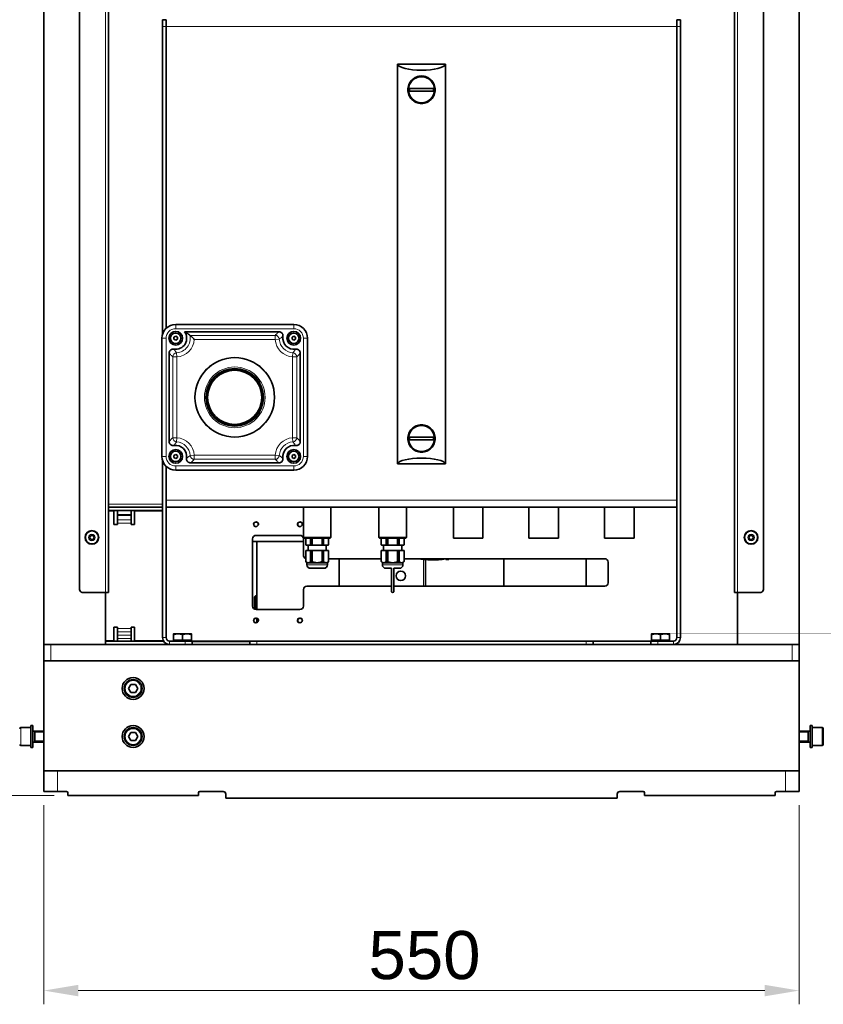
# Model space of a CAD drawing. Header units: millimetres. Extents: x 0 to 5940, y 0 to 4200.
# Tile 3 of 49: x 535 to 1120, y 1071 to 1788. Entities that reach past the tile are written whole.
import ezdxf

# ---------------------------------------------------------------- set-up
doc = ezdxf.new("R2010")
doc.units = ezdxf.units.MM
doc.header["$LTSCALE"] = 10
for name, color, linetype, lineweight, true_color in [('Filettatura(ISO)', 3, 'Continuous', 9, 0x00ff00), ('Quote(ISO)', 7, 'Continuous', 25, 0x80ff00), ('Spigoli tangenti visibili(ISO)', 7, 'Continuous', 15, 0x00803f)]:
    doc.layers.add(name, color=color, linetype=linetype, lineweight=lineweight, true_color=true_color)
doc.layers.add('Spigoli visibili(ISO)', color=7, linetype='Continuous', lineweight=35)
doc.styles.add('Corrente-BSI', font='arial.ttf')
doc.dimstyles.new('DEFAULT-ISO', dxfattribs={"dimscale": 10, "dimtxt": 3.5, "dimasz": 2.5, "dimexe": 1, "dimexo": 1, "dimgap": 0.762, "dimtad": 1, "dimtoh": 1, "dimrnd": 1e-08, "dimtxsty": 'Corrente-BSI', "dimcen": 0.09, "dimdle": 10, "dimclrd": 7, "dimclre": 7, "dimclrt": 7, "dimazin": 2, "dimtfac": 0.571429, "dimtmove": 0, "dimatfit": 3, "dimfxl": 1, "dimtolj": 1, "dimlwd": 5, "dimlwe": 5, "dimarcsym": 0})

# ---------------------------------------------------------------- blocks, each defined once
blk = doc.blocks.new('*D14')
at = {"layer": 'Defpoints', "color": 0, "linetype": 'Continuous', "transparency": 16777216}
for p in [(409.39, 3811.97), (614.75, 3811.97), (569.75, 1222.97)]:
    blk.add_point(p, dxfattribs=at)
at = {"layer": 'Quote(ISO)', "color": 7, "linetype": 'Continuous', "lineweight": 5, "transparency": 16777216}
for p, q in [((604.75, 3811.97), (399.39, 3811.97)), ((409.39, 1247.97), (409.39, 3786.97)), ((559.75, 1222.97), (399.39, 1222.97))]:
    blk.add_line(p, q, dxfattribs=at)
at = {"layer": 'Quote(ISO)', "color": 7, "linetype": 'Continuous', "transparency": 16777216}
for points in [[(405.22, 3786.97), (413.55, 3786.97), (409.39, 3811.97)], [(405.22, 1247.97), (413.55, 1247.97), (409.39, 1222.97)]]:
    blk.add_solid(points, dxfattribs=at)
at = {"layer": 'Quote(ISO)', "color": 7, "linetype": 'Continuous', "lineweight": 9, "transparency": 16777216, "insert": (366.03, 2464.87), "char_height": 35, "attachment_point": 1, "rotation": 90, "style": 'Corrente-BSI'}
blk.add_mtext('\\A1;2589', dxfattribs=at)
blk = doc.blocks.new('*D19')
at = {"layer": 'Defpoints', "color": 0, "linetype": 'Continuous', "transparency": 16777216}
for p in [(552.25, 1225.97), (1102.25, 1225.97), (1102.25, 1080.97)]:
    blk.add_point(p, dxfattribs=at)
at = {"layer": 'Quote(ISO)', "color": 7, "linetype": 'Continuous', "lineweight": 5, "transparency": 16777216}
for p, q in [((552.25, 1215.97), (552.25, 1070.97)), ((1102.25, 1215.97), (1102.25, 1070.97)), ((577.25, 1080.97), (1077.25, 1080.97))]:
    blk.add_line(p, q, dxfattribs=at)
at = {"layer": 'Quote(ISO)', "color": 7, "linetype": 'Continuous', "transparency": 16777216}
for points in [[(577.25, 1085.14), (577.25, 1076.8), (552.25, 1080.97)], [(1077.25, 1085.14), (1077.25, 1076.8), (1102.25, 1080.97)]]:
    blk.add_solid(points, dxfattribs=at)
at = {"layer": 'Quote(ISO)', "color": 7, "linetype": 'Continuous', "lineweight": 9, "transparency": 16777216, "insert": (788.65, 1124.33), "char_height": 35, "attachment_point": 1, "style": 'Corrente-BSI'}
blk.add_mtext('\\A1;550', dxfattribs=at)

msp = doc.modelspace()

# ---------------------------------------------------------------- linework, layer by layer
at = {"layer": 'Filettatura(ISO)'}
for p, q in [((707.25, 1367.868), (705.848, 1367.868)), ((552.25, 1269.226), (545.775, 1269.226)), ((1108.725, 1269.226), (1102.25, 1269.226)), ((545.775, 1262.714), (552.25, 1262.714)), ((1102.25, 1262.714), (1108.725, 1262.714))]:
    msp.add_line(p, q, dxfattribs=at)
for centre in [(706.75, 1420.47), (738.75, 1420.47), (706.75, 1350.47), (738.75, 1350.47)]:
    msp.add_arc(centre, 2, 350, 260, dxfattribs=at)
at = {"layer": 'Spigoli tangenti visibili(ISO)'}
for p, q in [((597.25, 1370.97), (597.25, 3130.97)), ((1057.25, 3130.97), (1057.25, 1370.97)), ((638.75, 1782.97), (641.25, 1782.97)), ((1013.25, 1782.97), (641.25, 1782.97)), ((1013.25, 1782.97), (1015.75, 1782.97)), ((648.25, 1565.97), (648.25, 1562.97)), ((734.25, 1565.97), (734.25, 1562.97)), ((641.25, 1555.97), (638.25, 1555.97)), ((641.25, 1469.97), (641.25, 1555.97)), ((648.25, 1562.97), (734.25, 1562.97)), ((720.684, 1558.117), (658.635, 1558.117)), ((720.684, 1555.128), (720.684, 1558.117)), ((744.25, 1555.97), (741.25, 1555.97)), ((741.25, 1555.97), (741.25, 1469.97)), ((661.817, 1555.128), (720.684, 1555.128)), ((723.667, 1555.313), (720.684, 1555.128)), ((649.093, 1542.404), (646.104, 1542.404)), ((646.104, 1542.404), (646.104, 1483.537)), ((648.908, 1545.387), (649.093, 1542.404)), ((649.093, 1483.537), (649.093, 1542.404)), ((733.408, 1542.404), (733.593, 1545.387)), ((733.408, 1542.404), (733.408, 1483.537)), ((736.397, 1542.404), (733.408, 1542.404)), ((736.397, 1483.537), (736.397, 1542.404)), ((646.104, 1483.537), (649.093, 1483.537)), ((649.093, 1483.537), (648.908, 1480.554)), ((733.593, 1480.554), (733.408, 1483.537)), ((733.408, 1483.537), (736.397, 1483.537)), ((638.25, 1469.97), (641.25, 1469.97)), ((658.834, 1470.627), (661.817, 1470.813)), ((720.684, 1470.813), (661.817, 1470.813)), ((661.817, 1470.813), (661.817, 1467.824)), ((720.684, 1467.824), (720.684, 1470.813)), ((720.684, 1470.813), (723.667, 1470.627)), ((744.25, 1469.97), (741.25, 1469.97)), ((648.25, 1459.97), (648.25, 1462.97)), ((734.25, 1462.97), (648.25, 1462.97)), ((661.817, 1467.824), (720.684, 1467.824)), ((734.25, 1459.97), (734.25, 1462.97)), ((599.25, 1435.22), (638.75, 1435.22)), ((641.25, 1437.97), (1013.25, 1437.97)), ((615.8, 1427.554), (605.8, 1427.554)), ((615.8, 1426.847), (605.8, 1426.847)), ((615.8, 1423.845), (605.8, 1423.845)), ((615.8, 1421.37), (605.8, 1421.37)), ((743.75, 1391.11), (758.75, 1391.11)), ((798.75, 1391.11), (813.75, 1391.11)), ((828.7, 1394.823), (828.7, 1375.47)), ((615.8, 1344.57), (605.8, 1344.57)), ((615.8, 1342.095), (605.8, 1342.095)), ((615.8, 1339.825), (605.8, 1339.825)), ((615.8, 1337.35), (605.8, 1337.35)), ((638.75, 1337.97), (641.25, 1337.97)), ((640.8, 1333.933), (640.8, 1332.97)), ((643.75, 1335.47), (643.75, 1332.97)), ((655.25, 1335.47), (655.25, 1332.97)), ((702.25, 1334.995), (660.25, 1334.995)), ((707.25, 1332.97), (707.25, 1335.47)), ((947.25, 1335.47), (947.25, 1332.97)), ((999.25, 1332.97), (999.25, 1335.47)), ((1010.75, 1332.97), (1010.75, 1335.47)), ((1013.25, 1337.97), (1015.75, 1337.97)), ((557.25, 1320.97), (557.25, 1332.97)), ((1097.25, 1332.97), (1097.25, 1320.97)), ((535.45, 1272.47), (535.45, 1259.47)), ((1119.05, 1259.47), (1119.05, 1272.47)), ((562.25, 1225.97), (562.25, 1240.97)), ((1092.25, 1240.97), (1092.25, 1225.97))]:
    msp.add_line(p, q, dxfattribs=at)
for centre, radius in [((691.25, 1512.97), 28.698), ((691.25, 1512.97), 22.104), ((587.25, 1410.97), 2.38), ((1067.25, 1410.97), 2.38), ((617.25, 1300.97), 5.7), ((617.25, 1265.97), 5.7)]:
    msp.add_circle(centre, radius, dxfattribs=at)
for centre, radius, start, end in [((648.25, 1555.97), 7, 90, 180), ((648.25, 1555.97), 10.604, 273.553131, 11.677349), ((734.25, 1555.97), 7, 0, 90), ((648.25, 1555.97), 13.592, 273.553131, 356.446869), ((734.25, 1555.97), 13.592, 183.553131, 266.446869), ((734.25, 1555.97), 10.604, 183.553131, 266.446869), ((648.25, 1469.97), 10.604, 3.553131, 86.446869), ((648.25, 1469.97), 13.592, 3.553131, 86.446869), ((734.25, 1469.97), 13.592, 93.553131, 176.446869), ((734.25, 1469.97), 10.604, 93.553131, 176.446869), ((648.25, 1469.97), 7, 180, 270), ((734.25, 1469.97), 7, 270, 0)]:
    msp.add_arc(centre, radius, start, end, dxfattribs=at)
for centre, major_axis, start_param, end_param in [((720.684, 1555.128), (-2.186, 2.055), 3.9615682, 5.4632099), ((649.093, 1542.404), (-2.055, -2.186), 3.9615682, 5.4632099), ((733.408, 1542.404), (-2.055, 2.186), 3.961568, 5.4632098), ((649.093, 1483.537), (2.055, -2.186), 3.961568, 5.4632098), ((733.408, 1483.537), (2.055, 2.186), 3.9615682, 5.4632099), ((661.817, 1470.813), (2.186, -2.055), 3.9615682, 5.4632099), ((720.684, 1470.813), (2.186, 2.055), 3.961568, 5.4632098)]:
    msp.add_ellipse(centre, major_axis=major_axis, ratio=0.9928694, start_param=start_param, end_param=end_param, dxfattribs=at)
for points, knots in [([(723.404, 1560.72), (723.214, 1560.559), (723.029, 1560.397), (722.569, 1559.986), (722.3, 1559.736), (722.04, 1559.487), (721.747, 1559.207), (721.465, 1558.927), (721.019, 1558.47), (720.85, 1558.293), (720.684, 1558.117)], [0.3027686, 0.3027686, 0.3027686, 0.3027686, 0.862388, 0.862388, 1.724776, 1.724776, 1.724776, 2.6926697, 2.6926697, 3.3026895, 3.3026895, 3.3026895, 3.3026895]), ([(723.667, 1555.313), (723.835, 1555.453), (724.006, 1555.592), (724.454, 1555.947), (724.736, 1556.16), (725.025, 1556.369), (725.283, 1556.555), (725.547, 1556.737), (725.993, 1557.029), (726.172, 1557.142), (726.354, 1557.253)], [-3.3026895, -3.3026895, -3.3026895, -3.3026895, -2.6926697, -2.6926697, -1.724776, -1.724776, -1.724776, -0.862388, -0.862388, -0.3027686, -0.3027686, -0.3027686, -0.3027686]), ([(643.5, 1545.124), (643.662, 1544.934), (643.824, 1544.749), (644.235, 1544.289), (644.485, 1544.02), (644.734, 1543.76), (645.014, 1543.467), (645.294, 1543.185), (645.751, 1542.739), (645.928, 1542.57), (646.104, 1542.404)], [0.3027686, 0.3027686, 0.3027686, 0.3027686, 0.862388, 0.862388, 1.724776, 1.724776, 1.724776, 2.6926697, 2.6926697, 3.3026895, 3.3026895, 3.3026895, 3.3026895]), ([(648.908, 1545.387), (648.767, 1545.555), (648.629, 1545.726), (648.274, 1546.174), (648.06, 1546.456), (647.852, 1546.745), (647.666, 1547.003), (647.484, 1547.267), (647.192, 1547.713), (647.079, 1547.892), (646.968, 1548.074)], [-3.3026895, -3.3026895, -3.3026895, -3.3026895, -2.6926697, -2.6926697, -1.724776, -1.724776, -1.724776, -0.862388, -0.862388, -0.3027686, -0.3027686, -0.3027686, -0.3027686]), ([(735.533, 1548.074), (735.422, 1547.891), (735.308, 1547.712), (735.015, 1547.264), (734.833, 1547), (734.647, 1546.742), (734.415, 1546.42), (734.177, 1546.108), (733.821, 1545.663), (733.708, 1545.524), (733.593, 1545.387)], [0.3027686, 0.3027686, 0.3027686, 0.3027686, 0.8643467, 0.8643467, 1.7286935, 1.7286935, 1.7286935, 2.8046468, 2.8046468, 3.3026895, 3.3026895, 3.3026895, 3.3026895]), ([(736.397, 1542.404), (736.541, 1542.54), (736.685, 1542.677), (737.141, 1543.119), (737.452, 1543.431), (737.763, 1543.756), (738.013, 1544.017), (738.263, 1544.286), (738.676, 1544.747), (738.838, 1544.933), (739, 1545.124)], [-3.3026895, -3.3026895, -3.3026895, -3.3026895, -2.8046468, -2.8046468, -1.7286935, -1.7286935, -1.7286935, -0.8643467, -0.8643467, -0.3027686, -0.3027686, -0.3027686, -0.3027686]), ([(646.104, 1483.537), (645.96, 1483.401), (645.816, 1483.263), (645.36, 1482.822), (645.049, 1482.51), (644.737, 1482.185), (644.487, 1481.924), (644.237, 1481.654), (643.825, 1481.193), (643.663, 1481.008), (643.5, 1480.817)], [-3.3026895, -3.3026895, -3.3026895, -3.3026895, -2.8046468, -2.8046468, -1.7286935, -1.7286935, -1.7286935, -0.8643467, -0.8643467, -0.3027686, -0.3027686, -0.3027686, -0.3027686]), ([(646.968, 1477.867), (647.079, 1478.049), (647.192, 1478.229), (647.486, 1478.676), (647.668, 1478.941), (647.854, 1479.199), (648.086, 1479.52), (648.324, 1479.833), (648.68, 1480.277), (648.793, 1480.416), (648.908, 1480.554)], [0.3027686, 0.3027686, 0.3027686, 0.3027686, 0.8643467, 0.8643467, 1.7286935, 1.7286935, 1.7286935, 2.8046468, 2.8046468, 3.3026895, 3.3026895, 3.3026895, 3.3026895]), ([(733.593, 1480.554), (733.733, 1480.385), (733.872, 1480.215), (734.227, 1479.766), (734.441, 1479.485), (734.649, 1479.195), (734.835, 1478.938), (735.017, 1478.674), (735.309, 1478.227), (735.422, 1478.049), (735.533, 1477.867)], [-3.3026895, -3.3026895, -3.3026895, -3.3026895, -2.6926697, -2.6926697, -1.724776, -1.724776, -1.724776, -0.862388, -0.862388, -0.3027686, -0.3027686, -0.3027686, -0.3027686]), ([(739, 1480.817), (738.839, 1481.007), (738.677, 1481.192), (738.266, 1481.652), (738.016, 1481.921), (737.767, 1482.181), (737.487, 1482.474), (737.207, 1482.756), (736.75, 1483.202), (736.573, 1483.371), (736.397, 1483.537)], [0.3027686, 0.3027686, 0.3027686, 0.3027686, 0.862388, 0.862388, 1.724776, 1.724776, 1.724776, 2.6926697, 2.6926697, 3.3026895, 3.3026895, 3.3026895, 3.3026895]), ([(658.834, 1470.627), (658.666, 1470.487), (658.495, 1470.349), (658.046, 1469.994), (657.765, 1469.78), (657.475, 1469.572), (657.218, 1469.386), (656.954, 1469.204), (656.507, 1468.912), (656.329, 1468.799), (656.147, 1468.688)], [-3.3026895, -3.3026895, -3.3026895, -3.3026895, -2.6926697, -2.6926697, -1.724776, -1.724776, -1.724776, -0.862388, -0.862388, -0.3027686, -0.3027686, -0.3027686, -0.3027686]), ([(726.354, 1468.688), (726.171, 1468.799), (725.992, 1468.912), (725.545, 1469.205), (725.28, 1469.388), (725.022, 1469.574), (724.7, 1469.806), (724.388, 1470.044), (723.943, 1470.4), (723.804, 1470.513), (723.667, 1470.627)], [0.3027686, 0.3027686, 0.3027686, 0.3027686, 0.8643467, 0.8643467, 1.7286935, 1.7286935, 1.7286935, 2.8046468, 2.8046468, 3.3026895, 3.3026895, 3.3026895, 3.3026895]), ([(659.097, 1465.22), (659.287, 1465.382), (659.472, 1465.544), (659.932, 1465.955), (660.201, 1466.204), (660.461, 1466.454), (660.754, 1466.734), (661.036, 1467.014), (661.482, 1467.471), (661.651, 1467.647), (661.817, 1467.824)], [0.3027686, 0.3027686, 0.3027686, 0.3027686, 0.862388, 0.862388, 1.724776, 1.724776, 1.724776, 2.6926697, 2.6926697, 3.3026895, 3.3026895, 3.3026895, 3.3026895]), ([(720.684, 1467.824), (720.82, 1467.68), (720.957, 1467.536), (721.399, 1467.08), (721.711, 1466.769), (722.036, 1466.457), (722.297, 1466.207), (722.566, 1465.957), (723.027, 1465.545), (723.213, 1465.383), (723.404, 1465.22)], [-3.3026895, -3.3026895, -3.3026895, -3.3026895, -2.8046468, -2.8046468, -1.7286935, -1.7286935, -1.7286935, -0.8643467, -0.8643467, -0.3027686, -0.3027686, -0.3027686, -0.3027686])]:
    msp.add_open_spline(points, degree=3, knots=knots, dxfattribs=at)
at = {"layer": 'Spigoli visibili(ISO)'}
for p, q in [((552.25, 3225.97), (552.25, 1332.97)), ((1102.25, 3225.97), (1102.25, 1332.97)), ((578.25, 1372.97), (578.25, 3128.97)), ((599.25, 3130.97), (599.25, 1370.97)), ((1055.25, 1370.97), (1055.25, 3130.97)), ((1076.25, 3128.97), (1076.25, 1372.97)), ((641.25, 1787.97), (638.75, 1787.97)), ((638.75, 1782.97), (638.75, 1787.97)), ((641.25, 1787.97), (641.25, 1782.97)), ((1013.25, 1782.97), (1013.25, 1787.97)), ((1015.75, 1787.97), (1013.25, 1787.97)), ((1015.75, 1787.97), (1015.75, 1782.97)), ((638.75, 1559.093), (638.75, 1782.97)), ((641.25, 1563.112), (641.25, 1782.97)), ((641.25, 1563.112), (641.25, 1782.97)), ((1013.25, 1782.97), (1013.25, 1437.97)), ((1013.25, 1782.97), (1013.25, 1337.97)), ((1015.75, 1337.97), (1015.75, 1782.97)), ((809.75, 1755.47), (844.75, 1755.47)), ((809.75, 1755.47), (809.75, 1464.47)), ((844.75, 1755.47), (844.75, 1464.47)), ((835.922, 1737.97), (818.579, 1737.97)), ((835.922, 1735.97), (818.579, 1735.97)), ((734.25, 1565.97), (648.25, 1565.97)), ((638.25, 1555.97), (638.25, 1469.97)), ((647, 1556.692), (648.25, 1557.414)), ((647, 1555.249), (647, 1556.692)), ((648.25, 1557.414), (649.5, 1556.692)), ((649.5, 1556.692), (649.5, 1555.249)), ((654.688, 1560.72), (723.404, 1560.72)), ((733, 1556.692), (734.25, 1557.414)), ((733, 1555.249), (733, 1556.692)), ((734.25, 1557.414), (735.5, 1556.692)), ((735.5, 1556.692), (735.5, 1555.249)), ((744.25, 1469.97), (744.25, 1555.97)), ((648.25, 1554.527), (647, 1555.249)), ((649.5, 1555.249), (648.25, 1554.527)), ((734.25, 1554.527), (733, 1555.249)), ((735.5, 1555.249), (734.25, 1554.527)), ((643.5, 1480.817), (643.5, 1545.124)), ((739, 1545.124), (739, 1480.817)), ((835.922, 1483.97), (818.579, 1483.97)), ((835.922, 1481.97), (818.579, 1481.97)), ((647, 1470.692), (648.25, 1471.414)), ((647, 1469.249), (647, 1470.692)), ((648.25, 1471.414), (649.5, 1470.692)), ((649.5, 1470.692), (649.5, 1469.249)), ((733, 1470.692), (734.25, 1471.414)), ((733, 1469.249), (733, 1470.692)), ((734.25, 1471.414), (735.5, 1470.692)), ((735.5, 1470.692), (735.5, 1469.249)), ((638.75, 1337.97), (638.75, 1466.848)), ((641.25, 1437.97), (641.25, 1462.829)), ((641.25, 1337.97), (641.25, 1462.829)), ((648.25, 1468.527), (647, 1469.249)), ((649.5, 1469.249), (648.25, 1468.527)), ((723.404, 1465.22), (659.097, 1465.22)), ((734.25, 1468.527), (733, 1469.249)), ((735.5, 1469.249), (734.25, 1468.527)), ((809.75, 1464.47), (844.75, 1464.47)), ((648.25, 1459.97), (734.25, 1459.97)), ((599.25, 1432.97), (638.75, 1432.97)), ((599.25, 1430.47), (638.75, 1430.47)), ((599.25, 1430.37), (603.3, 1430.37)), ((603.3, 1430.37), (603.3, 1420.37)), ((605.8, 1430.47), (605.8, 1427.554)), ((605.8, 1426.847), (605.8, 1427.554)), ((605.8, 1426.847), (605.8, 1423.845)), ((615.8, 1430.47), (615.8, 1427.554)), ((615.8, 1426.847), (615.8, 1427.554)), ((615.8, 1426.847), (615.8, 1423.845)), ((618.3, 1430.37), (638.75, 1430.37)), ((618.3, 1420.37), (618.3, 1430.37)), ((1013.25, 1432.97), (641.25, 1432.97)), ((741.25, 1432.97), (741.25, 1410.97)), ((761.25, 1432.97), (761.25, 1410.97)), ((796.25, 1432.97), (796.25, 1410.97)), ((816.25, 1432.97), (816.25, 1410.97)), ((850.5, 1432.97), (850.5, 1410.47)), ((872, 1432.97), (872, 1410.47)), ((905.5, 1432.97), (905.5, 1410.47)), ((927, 1432.97), (927, 1410.47)), ((960.5, 1432.97), (960.5, 1410.47)), ((982, 1432.97), (982, 1410.47)), ((603.3, 1420.37), (605.8, 1420.37)), ((605.8, 1421.37), (605.8, 1423.845)), ((605.8, 1421.37), (605.8, 1420.37)), ((615.8, 1421.37), (615.8, 1423.845)), ((615.8, 1421.37), (615.8, 1420.37)), ((615.8, 1420.37), (618.3, 1420.37)), ((585.518, 1410.97), (586.384, 1412.47)), ((586.384, 1409.47), (585.518, 1410.97)), ((586.384, 1412.47), (588.116, 1412.47)), ((588.116, 1409.47), (586.384, 1409.47)), ((588.116, 1412.47), (588.982, 1410.97)), ((588.982, 1410.97), (588.116, 1409.47)), ((704.25, 1360.97), (704.25, 1409.97)), ((704.25, 1407.97), (741.25, 1407.97)), ((706.75, 1412.47), (738.75, 1412.47)), ((707.25, 1358.47), (707.25, 1407.97)), ((741.25, 1410.97), (761.25, 1410.97)), ((741.75, 1410.47), (741.25, 1410.97)), ((741.25, 1409.97), (741.25, 1397.97)), ((760.75, 1410.47), (741.75, 1410.47)), ((742.95, 1405.485), (742.95, 1410.47)), ((742.978, 1405.485), (742.95, 1405.485)), ((743.75, 1405.27), (742.95, 1405.485)), ((742.978, 1410.47), (742.978, 1405.485)), ((746.533, 1410.47), (746.533, 1405.485)), ((747.695, 1405.485), (746.533, 1405.485)), ((747.695, 1410.47), (747.695, 1405.485)), ((754.806, 1410.47), (754.806, 1405.485)), ((755.968, 1405.485), (754.806, 1405.485)), ((755.968, 1410.47), (755.968, 1405.485)), ((758.75, 1405.27), (759.55, 1405.485)), ((759.523, 1410.47), (759.523, 1405.485)), ((759.55, 1405.485), (759.523, 1405.485)), ((759.55, 1405.485), (759.55, 1410.47)), ((760.75, 1410.47), (761.25, 1410.97)), ((796.25, 1410.97), (816.25, 1410.97)), ((796.75, 1410.47), (796.25, 1410.97)), ((815.75, 1410.47), (796.75, 1410.47)), ((797.95, 1405.485), (797.95, 1410.47)), ((797.978, 1405.485), (797.95, 1405.485)), ((798.75, 1405.27), (797.95, 1405.485)), ((797.978, 1410.47), (797.978, 1405.485)), ((801.533, 1410.47), (801.533, 1405.485)), ((802.695, 1405.485), (801.533, 1405.485)), ((802.695, 1410.47), (802.695, 1405.485)), ((809.806, 1410.47), (809.806, 1405.485)), ((810.968, 1405.485), (809.806, 1405.485)), ((810.968, 1410.47), (810.968, 1405.485)), ((813.75, 1405.27), (814.55, 1405.485)), ((814.523, 1410.47), (814.523, 1405.485)), ((814.55, 1405.485), (814.523, 1405.485)), ((814.55, 1405.485), (814.55, 1410.47)), ((815.75, 1410.47), (816.25, 1410.97)), ((850.5, 1410.47), (872, 1410.47)), ((905.5, 1410.47), (927, 1410.47)), ((960.5, 1410.47), (982, 1410.47)), ((1065.518, 1410.97), (1066.384, 1412.47)), ((1066.384, 1409.47), (1065.518, 1410.97)), ((1066.384, 1412.47), (1068.116, 1412.47)), ((1068.116, 1409.47), (1066.384, 1409.47)), ((1068.116, 1412.47), (1068.982, 1410.97)), ((1068.982, 1410.97), (1068.116, 1409.47)), ((742.95, 1401.47), (742.978, 1401.47)), ((742.95, 1401.47), (742.95, 1393.305)), ((746.533, 1401.47), (742.978, 1401.47)), ((742.978, 1393.305), (742.978, 1401.47)), ((743.75, 1405.27), (744.755, 1405.27)), ((744.65, 1401.47), (744.65, 1405.27)), ((744.755, 1405.27), (751.25, 1405.27)), ((746.533, 1401.47), (747.695, 1401.47)), ((746.533, 1393.305), (746.533, 1401.47)), ((754.806, 1401.47), (747.695, 1401.47)), ((747.695, 1393.305), (747.695, 1401.47)), ((751.25, 1405.27), (757.746, 1405.27)), ((754.806, 1401.47), (755.968, 1401.47)), ((754.806, 1393.305), (754.806, 1401.47)), ((759.523, 1401.47), (755.968, 1401.47)), ((755.968, 1393.305), (755.968, 1401.47)), ((757.746, 1405.27), (758.75, 1405.27)), ((757.85, 1401.47), (757.85, 1405.27)), ((759.523, 1393.305), (759.523, 1401.47)), ((759.523, 1401.47), (759.55, 1401.47)), ((759.55, 1401.47), (759.55, 1393.305)), ((797.95, 1401.47), (797.978, 1401.47)), ((797.95, 1401.47), (797.95, 1393.305)), ((801.533, 1401.47), (797.978, 1401.47)), ((797.978, 1393.305), (797.978, 1401.47)), ((798.75, 1405.27), (799.755, 1405.27)), ((799.65, 1401.47), (799.65, 1405.27)), ((799.755, 1405.27), (806.25, 1405.27)), ((801.533, 1401.47), (802.695, 1401.47)), ((801.533, 1393.305), (801.533, 1401.47)), ((809.806, 1401.47), (802.695, 1401.47)), ((802.695, 1393.305), (802.695, 1401.47)), ((806.25, 1405.27), (812.746, 1405.27)), ((809.806, 1401.47), (810.968, 1401.47)), ((809.806, 1393.305), (809.806, 1401.47)), ((814.523, 1401.47), (810.968, 1401.47)), ((810.968, 1393.305), (810.968, 1401.47)), ((812.746, 1405.27), (813.75, 1405.27)), ((812.85, 1401.47), (812.85, 1405.27)), ((814.523, 1393.305), (814.523, 1401.47)), ((814.523, 1401.47), (814.55, 1401.47)), ((814.55, 1401.47), (814.55, 1393.305)), ((742.978, 1393.305), (742.95, 1393.305)), ((743.75, 1392.505), (742.95, 1393.305)), ((743.75, 1392.505), (744.755, 1392.505)), ((743.75, 1391.11), (743.75, 1392.505)), ((744.755, 1392.505), (751.25, 1392.505)), ((747.695, 1393.305), (746.533, 1393.305)), ((751.25, 1392.505), (757.746, 1392.505)), ((755.968, 1393.305), (754.806, 1393.305)), ((757.746, 1392.505), (758.75, 1392.505)), ((758.75, 1392.505), (759.55, 1393.305)), ((758.75, 1391.11), (758.75, 1392.505)), ((759.55, 1393.305), (759.523, 1393.305)), ((759.55, 1395.47), (797.95, 1395.47)), ((767.25, 1375.47), (767.25, 1395.47)), ((797.978, 1393.305), (797.95, 1393.305)), ((798.75, 1392.505), (797.95, 1393.305)), ((798.75, 1392.505), (799.755, 1392.505)), ((798.75, 1391.11), (798.75, 1392.505)), ((799.755, 1392.505), (806.25, 1392.505)), ((802.695, 1393.305), (801.533, 1393.305)), ((806.25, 1392.505), (812.746, 1392.505)), ((810.968, 1393.305), (809.806, 1393.305)), ((812.746, 1392.505), (813.75, 1392.505)), ((813.75, 1392.505), (814.55, 1393.305)), ((813.75, 1391.11), (813.75, 1392.505)), ((814.55, 1393.305), (814.523, 1393.305)), ((814.55, 1395.47), (960.75, 1395.47)), ((830.2, 1394.691), (830.2, 1375.47)), ((844.9, 1394.97), (844.9, 1395.47)), ((847.2, 1394.97), (844.9, 1394.97)), ((847.2, 1394.97), (847.2, 1395.47)), ((887.25, 1375.47), (887.25, 1395.47)), ((947.25, 1375.47), (947.25, 1395.47)), ((963.25, 1392.97), (963.25, 1377.97)), ((746.39, 1388.47), (756.11, 1388.47)), ((801.39, 1388.47), (805.5, 1388.47)), ((805.5, 1388.622), (805.5, 1371.238)), ((807, 1388.622), (807, 1371.238)), ((807, 1388.47), (811.11, 1388.47)), ((597.25, 1370.97), (580.25, 1370.97)), ((597.25, 1370.97), (597.25, 1332.97)), ((597.25, 1370.97), (599.25, 1370.97)), ((741.25, 1372.97), (741.25, 1360.97)), ((805.5, 1375.47), (743.75, 1375.47)), ((960.75, 1375.47), (807, 1375.47)), ((1055.25, 1370.97), (1057.25, 1370.97)), ((1057.25, 1370.97), (1057.25, 1332.97)), ((1074.25, 1370.97), (1057.25, 1370.97)), ((705.75, 1367.77), (706.45, 1368.47)), ((705.75, 1367.77), (705.75, 1358.679)), ((706.45, 1368.47), (706.45, 1358.488)), ((706.45, 1368.47), (707.25, 1368.47)), ((738.75, 1358.47), (706.75, 1358.47)), ((707.25, 1348.928), (707.25, 1352.012)), ((605.8, 1345.57), (603.3, 1345.57)), ((603.3, 1345.57), (603.3, 1335.57)), ((605.8, 1345.57), (605.8, 1344.57)), ((605.8, 1342.095), (605.8, 1344.57)), ((605.8, 1342.095), (605.8, 1339.825)), ((615.8, 1345.57), (615.8, 1344.57)), ((618.3, 1345.57), (615.8, 1345.57)), ((615.8, 1342.095), (615.8, 1344.57)), ((615.8, 1342.095), (615.8, 1339.825)), ((618.3, 1335.57), (618.3, 1345.57)), ((603.3, 1335.57), (597.25, 1335.57)), ((639.42, 1335.47), (597.25, 1335.47)), ((605.8, 1337.35), (605.8, 1339.825)), ((605.8, 1337.35), (605.8, 1335.47)), ((615.8, 1337.35), (615.8, 1339.825)), ((615.8, 1337.35), (615.8, 1335.47)), ((639.364, 1335.57), (618.3, 1335.57)), ((643.75, 1335.47), (655.25, 1335.47)), ((650, 1340.77), (646.75, 1340.77)), ((646.75, 1336.07), (646.75, 1340.189)), ((653.25, 1336.07), (646.75, 1336.07)), ((647.435, 1336.07), (647.435, 1335.47)), ((656.5, 1340.77), (650, 1340.77)), ((653.25, 1336.07), (653.25, 1340.189)), ((659.75, 1336.07), (653.25, 1336.07)), ((655.25, 1335.47), (660.25, 1335.47)), ((659.75, 1340.77), (656.5, 1340.77)), ((659.065, 1336.07), (659.065, 1335.47)), ((659.75, 1336.07), (659.75, 1340.189)), ((660.25, 1332.97), (660.25, 1335.47)), ((994.25, 1335.47), (660.25, 1335.47)), ((702.25, 1335.47), (702.25, 1332.97)), ((952.25, 1332.97), (952.25, 1335.47)), ((994.25, 1335.47), (999.25, 1335.47)), ((994.25, 1335.47), (994.25, 1332.97)), ((998, 1340.77), (994.75, 1340.77)), ((994.75, 1336.07), (994.75, 1340.189)), ((1001.25, 1336.07), (994.75, 1336.07)), ((995.435, 1336.07), (995.435, 1335.47)), ((1004.5, 1340.77), (998, 1340.77)), ((1010.75, 1335.47), (999.25, 1335.47)), ((1001.25, 1336.07), (1001.25, 1340.189)), ((1007.75, 1336.07), (1001.25, 1336.07)), ((1007.75, 1340.77), (1004.5, 1340.77)), ((1007.065, 1336.07), (1007.065, 1335.47)), ((1007.75, 1336.07), (1007.75, 1340.189)), ((552.25, 1332.97), (552.25, 1320.97)), ((552.25, 1332.97), (557.25, 1332.97)), ((643.75, 1332.97), (557.25, 1332.97)), ((643.75, 1332.97), (655.25, 1332.97)), ((660.25, 1332.97), (655.25, 1332.97)), ((994.25, 1332.97), (660.25, 1332.97)), ((999.25, 1332.97), (994.25, 1332.97)), ((999.25, 1332.97), (1010.75, 1332.97)), ((1097.25, 1332.97), (1010.75, 1332.97)), ((1097.25, 1332.97), (1102.25, 1332.97)), ((1102.25, 1320.97), (1102.25, 1332.97)), ((552.25, 1320.97), (552.25, 1240.97)), ((552.25, 1240.97), (552.25, 1320.97)), ((552.25, 1320.97), (1102.25, 1320.97)), ((1102.25, 1240.97), (1102.25, 1320.97)), ((1102.25, 1320.97), (1102.25, 1240.97)), ((613.786, 1300.97), (615.518, 1303.97)), ((615.518, 1297.97), (613.786, 1300.97)), ((615.518, 1303.97), (618.982, 1303.97)), ((618.982, 1297.97), (615.518, 1297.97)), ((618.982, 1303.97), (620.714, 1300.97)), ((620.714, 1300.97), (618.982, 1297.97)), ((535.45, 1272.47), (542.65, 1272.47)), ((542.65, 1257.97), (542.65, 1273.97)), ((544.25, 1273.97), (542.65, 1273.97)), ((544.25, 1257.97), (544.25, 1273.97)), ((544.25, 1269.97), (552.25, 1269.97)), ((545.775, 1261.97), (545.775, 1269.97)), ((1110.25, 1269.97), (1102.25, 1269.97)), ((1108.725, 1269.97), (1108.725, 1261.97)), ((1110.25, 1273.97), (1110.25, 1257.97)), ((1110.25, 1273.97), (1111.85, 1273.97)), ((1111.85, 1273.97), (1111.85, 1257.97)), ((1119.05, 1272.47), (1111.85, 1272.47)), ((1119.85, 1271.67), (1119.85, 1260.27)), ((544.25, 1261.97), (552.25, 1261.97)), ((613.786, 1265.97), (615.518, 1268.97)), ((615.518, 1262.97), (613.786, 1265.97)), ((615.518, 1268.97), (618.982, 1268.97)), ((618.982, 1262.97), (615.518, 1262.97)), ((618.982, 1268.97), (620.714, 1265.97)), ((620.714, 1265.97), (618.982, 1262.97)), ((1110.25, 1261.97), (1102.25, 1261.97)), ((535.45, 1259.47), (542.65, 1259.47)), ((544.25, 1257.97), (542.65, 1257.97)), ((1110.25, 1257.97), (1111.85, 1257.97)), ((1119.05, 1259.47), (1111.85, 1259.47)), ((552.25, 1240.97), (552.25, 1225.97)), ((552.25, 1240.97), (1102.25, 1240.97)), ((1102.25, 1225.97), (1102.25, 1240.97)), ((562.25, 1225.97), (552.25, 1225.97)), ((562.25, 1225.97), (568.75, 1225.97)), ((569.75, 1224.97), (569.75, 1222.97)), ((569.75, 1222.97), (664.75, 1222.97)), ((664.75, 1222.97), (664.75, 1224.97)), ((665.75, 1225.97), (682.75, 1225.97)), ((684.75, 1223.97), (684.75, 1220.97)), ((969.75, 1220.97), (684.75, 1220.97)), ((969.75, 1220.97), (969.75, 1223.97)), ((971.75, 1225.97), (988.75, 1225.97)), ((989.75, 1224.97), (989.75, 1222.97)), ((989.75, 1222.97), (1084.75, 1222.97)), ((1084.75, 1222.97), (1084.75, 1224.97)), ((1085.75, 1225.97), (1092.25, 1225.97)), ((1102.25, 1225.97), (1092.25, 1225.97))]:
    msp.add_line(p, q, dxfattribs=at)
for centre, radius in [((827.25, 1736.97), 9.5), ((648.25, 1555.97), 5), ((648.25, 1555.97), 3.82), ((734.25, 1555.97), 5), ((734.25, 1555.97), 3.82), ((691.25, 1512.97), 28.971), ((691.25, 1512.97), 21), ((691.25, 1512.97), 20.75), ((691.25, 1512.97), 19.75), ((827.25, 1482.97), 9.5), ((648.25, 1469.97), 5), ((648.25, 1469.97), 3.82), ((734.25, 1469.97), 5), ((734.25, 1469.97), 3.82), ((706.75, 1420.47), 1.621), ((738.75, 1420.47), 1.621), ((587.25, 1410.97), 5), ((587.25, 1410.97), 4.75), ((1067.25, 1410.97), 5), ((1067.25, 1410.97), 4.75), ((812.2, 1382.97), 3.5), ((706.75, 1350.47), 1.621), ((738.75, 1350.47), 1.621), ((617.25, 1300.97), 8), ((617.25, 1300.97), 6.5), ((617.25, 1265.97), 8), ((617.25, 1265.97), 6.5)]:
    msp.add_circle(centre, radius, dxfattribs=at)
for centre, radius, start, end in [((827.25, 1736.97), 8.729, 173.421912, 186.578088), ((827.25, 1736.97), 8.729, 353.421912, 6.578088), ((648.25, 1555.97), 10, 90, 180), ((734.25, 1555.97), 10, 0, 90), ((648.25, 1555.97), 8, 260.775976, 36.423574), ((734.25, 1555.97), 8, 170.775976, 279.224024), ((648.25, 1469.97), 8, 350.775976, 99.224024), ((734.25, 1469.97), 8, 80.775976, 189.224024), ((827.25, 1482.97), 8.729, 173.421912, 186.578088), ((827.25, 1482.97), 8.729, 353.421912, 6.578088), ((648.25, 1469.97), 10, 180, 270), ((734.25, 1469.97), 10, 270, 0), ((643.75, 1432.97), 2.5, 179.990528, 180), ((1010.75, 1432.97), 2.5, 0, 0.009472), ((706.75, 1409.97), 2.5, 90, 180), ((738.75, 1409.97), 2.5, 0, 90), ((743.75, 1397.97), 2.5, 180, 251.337075), ((746.39, 1391.11), 2.64, 180, 270), ((756.11, 1391.11), 2.64, 270, 0), ((801.39, 1391.11), 2.64, 180, 270), ((811.11, 1391.11), 2.64, 270, 0), ((834.75, 1454.97), 60.45, 259.828812, 279.666171), ((960.75, 1392.97), 2.5, 0, 90), ((960.75, 1377.97), 2.5, 270, 0), ((580.25, 1372.97), 2, 180, 270), ((743.75, 1372.97), 2.5, 90, 180), ((1074.25, 1372.97), 2, 270, 0), ((706.75, 1360.97), 2.5, 180, 270), ((738.75, 1360.97), 2.5, 270, 0), ((643.75, 1337.97), 5, 180, 270), ((643.75, 1337.97), 2.5, 180, 270), ((1010.75, 1337.97), 5, 270, 0), ((1010.75, 1337.97), 2.5, 270, 0), ((640.8, 1336.47), 3.5, 270, 292.50204), ((535.45, 1271.67), 0.8, 90, 180), ((1119.05, 1271.67), 0.8, 0, 90), ((535.45, 1260.27), 0.8, 180, 270), ((1119.05, 1260.27), 0.8, 270, 0), ((568.75, 1224.97), 1, 0, 90), ((665.75, 1224.97), 1, 90, 180), ((682.75, 1223.97), 2, 0, 90), ((971.75, 1223.97), 2, 90, 180), ((988.75, 1224.97), 1, 0, 90), ((1085.75, 1224.97), 1, 90, 180)]:
    msp.add_arc(centre, radius, start, end, dxfattribs=at)
for centre, major_axis, ratio, start_param, end_param in [((827.25, 1755.891), (17.57, 0), 0.2679492, 3.2310851, 6.1936928), ((827.25, 1464.05), (17.57, 0), 0.2679492, 0.0894925, 3.0521002), ((806.25, 1371.238), (0.75, 0), 0.4660278, 3.1415927, 6.2831853)]:
    msp.add_ellipse(centre, major_axis=major_axis, ratio=ratio, start_param=start_param, end_param=end_param, dxfattribs=at)
for points, knots in [([(827.25, 1726.97), (828.538, 1726.97), (829.891, 1727.234), (832.347, 1728.264), (833.452, 1729.03), (835.195, 1730.773), (835.958, 1731.876), (836.729, 1733.714), (836.926, 1734.357), (837.187, 1735.662), (837.25, 1736.323), (837.25, 1736.97), (837.25, 1737.617), (837.187, 1738.279), (836.926, 1739.584), (836.729, 1740.227), (835.958, 1742.064), (835.195, 1743.168), (833.452, 1744.911), (832.347, 1745.676), (829.891, 1746.707), (828.538, 1746.97), (825.963, 1746.97), (824.61, 1746.707), (822.153, 1745.676), (821.049, 1744.911), (819.306, 1743.168), (818.543, 1742.064), (817.772, 1740.227), (817.575, 1739.584), (817.314, 1738.279), (817.25, 1737.617), (817.25, 1736.323), (817.314, 1735.662), (817.575, 1734.357), (817.772, 1733.714), (818.543, 1731.876), (819.306, 1730.773), (821.049, 1729.03), (822.153, 1728.264), (824.61, 1727.234), (825.963, 1726.97), (827.25, 1726.97)], [-1.5486089, -1.5486089, -1.5486089, -1.5486089, -1.1624259, -1.1624259, -0.7762428, -0.7762428, -0.3881214, -0.3881214, -0.1940607, -0.1940607, 0, 0, 0, 0.1940607, 0.1940607, 0.3881214, 0.3881214, 0.7762428, 0.7762428, 1.1624259, 1.1624259, 1.5486089, 1.5486089, 1.934792, 1.934792, 2.3209751, 2.3209751, 2.7090965, 2.7090965, 2.9031572, 2.9031572, 3.0972179, 3.0972179, 3.2912786, 3.2912786, 3.4853393, 3.4853393, 3.8734607, 3.8734607, 4.2596437, 4.2596437, 4.6458268, 4.6458268, 4.6458268, 4.6458268]), ([(661.817, 1555.128), (661.814, 1555.13), (661.812, 1555.133), (661.549, 1555.413), (661.283, 1555.688), (660.758, 1556.213), (660.497, 1556.467), (659.888, 1557.04), (659.565, 1557.327), (659.116, 1557.717), (658.948, 1557.858), (658.729, 1558.04), (658.662, 1558.094), (658.635, 1558.117)], [-0.00104104, -0.00104104, -0.00104104, -0.00104104, 0, 0, 0.11425103, 0.11425103, 0.22731873, 0.22731873, 0.38696937, 0.38696937, 0.50088372, 0.50088372, 0.58950469, 0.58950469, 0.58950469, 0.58950469]), ([(723.404, 1560.72), (723.797, 1560.72), (724.186, 1560.644), (724.909, 1560.346), (725.236, 1560.129), (725.787, 1559.582), (726.006, 1559.259), (726.266, 1558.643), (726.338, 1558.371), (726.405, 1557.813), (726.399, 1557.53), (726.354, 1557.253)], [0, 0, 0, 0, 0.11785137, 0.11785137, 0.23456992, 0.23456992, 0.35074226, 0.35074226, 0.43502403, 0.43502403, 0.51936929, 0.51936929, 0.51936929, 0.51936929]), ([(643.5, 1545.124), (643.5, 1545.517), (643.577, 1545.906), (643.875, 1546.628), (644.092, 1546.956), (644.638, 1547.507), (644.962, 1547.726), (645.577, 1547.986), (645.85, 1548.058), (646.408, 1548.125), (646.691, 1548.119), (646.968, 1548.074)], [0, 0, 0, 0, 0.11785137, 0.11785137, 0.23456992, 0.23456992, 0.35074226, 0.35074226, 0.43502403, 0.43502403, 0.51936929, 0.51936929, 0.51936929, 0.51936929]), ([(735.533, 1548.074), (735.921, 1548.137), (736.317, 1548.123), (737.079, 1547.945), (737.437, 1547.783), (738.069, 1547.331), (738.336, 1547.047), (738.692, 1546.481), (738.806, 1546.224), (738.961, 1545.684), (739, 1545.405), (739, 1545.124)], [0, 0, 0, 0, 0.11791829, 0.11791829, 0.2347148, 0.2347148, 0.35097077, 0.35097077, 0.43510279, 0.43510279, 0.51937092, 0.51937092, 0.51937092, 0.51937092]), ([(827.25, 1472.97), (828.538, 1472.97), (829.891, 1473.234), (832.347, 1474.264), (833.452, 1475.03), (835.195, 1476.773), (835.958, 1477.876), (836.729, 1479.714), (836.926, 1480.357), (837.187, 1481.662), (837.25, 1482.323), (837.25, 1482.97), (837.25, 1483.617), (837.187, 1484.279), (836.926, 1485.584), (836.729, 1486.227), (835.958, 1488.064), (835.195, 1489.168), (833.452, 1490.911), (832.347, 1491.676), (829.891, 1492.707), (828.538, 1492.97), (825.963, 1492.97), (824.61, 1492.707), (822.153, 1491.676), (821.049, 1490.911), (819.306, 1489.168), (818.543, 1488.064), (817.772, 1486.227), (817.575, 1485.584), (817.314, 1484.279), (817.25, 1483.617), (817.25, 1482.323), (817.314, 1481.662), (817.575, 1480.357), (817.772, 1479.714), (818.543, 1477.876), (819.306, 1476.773), (821.049, 1475.03), (822.153, 1474.264), (824.61, 1473.234), (825.963, 1472.97), (827.25, 1472.97)], [4.6458268, 4.6458268, 4.6458268, 4.6458268, 5.0320099, 5.0320099, 5.418193, 5.418193, 5.8063144, 5.8063144, 6.000375, 6.000375, 6.1944357, 6.1944357, 6.1944357, 6.3884964, 6.3884964, 6.5825571, 6.5825571, 6.9706785, 6.9706785, 7.3568616, 7.3568616, 7.7430447, 7.7430447, 8.1292278, 8.1292278, 8.5154108, 8.5154108, 8.9035322, 8.9035322, 9.0975929, 9.0975929, 9.2916536, 9.2916536, 9.4857143, 9.4857143, 9.679775, 9.679775, 10.0678964, 10.0678964, 10.4540795, 10.4540795, 10.8402626, 10.8402626, 10.8402626, 10.8402626]), ([(646.968, 1477.867), (646.58, 1477.804), (646.184, 1477.817), (645.422, 1477.996), (645.064, 1478.158), (644.432, 1478.609), (644.164, 1478.894), (643.809, 1479.46), (643.694, 1479.717), (643.54, 1480.256), (643.5, 1480.536), (643.5, 1480.817)], [0, 0, 0, 0, 0.11791829, 0.11791829, 0.2347148, 0.2347148, 0.35097077, 0.35097077, 0.43510279, 0.43510279, 0.51937092, 0.51937092, 0.51937092, 0.51937092]), ([(739, 1480.817), (739, 1480.424), (738.924, 1480.035), (738.626, 1479.312), (738.409, 1478.985), (737.862, 1478.434), (737.539, 1478.215), (736.924, 1477.955), (736.651, 1477.882), (736.093, 1477.816), (735.81, 1477.822), (735.533, 1477.867)], [0, 0, 0, 0, 0.11785137, 0.11785137, 0.23456992, 0.23456992, 0.35074226, 0.35074226, 0.43502403, 0.43502403, 0.51936929, 0.51936929, 0.51936929, 0.51936929]), ([(659.097, 1465.22), (658.704, 1465.22), (658.315, 1465.297), (657.592, 1465.595), (657.265, 1465.812), (656.714, 1466.358), (656.495, 1466.682), (656.235, 1467.297), (656.162, 1467.57), (656.096, 1468.128), (656.102, 1468.41), (656.147, 1468.688)], [0, 0, 0, 0, 0.11785137, 0.11785137, 0.23456992, 0.23456992, 0.35074226, 0.35074226, 0.43502403, 0.43502403, 0.51936929, 0.51936929, 0.51936929, 0.51936929]), ([(726.354, 1468.688), (726.417, 1468.3), (726.403, 1467.903), (726.225, 1467.142), (726.063, 1466.784), (725.611, 1466.152), (725.327, 1465.884), (724.761, 1465.529), (724.504, 1465.414), (723.964, 1465.26), (723.685, 1465.22), (723.404, 1465.22)], [0, 0, 0, 0, 0.11791829, 0.11791829, 0.2347148, 0.2347148, 0.35097077, 0.35097077, 0.43510279, 0.43510279, 0.51937092, 0.51937092, 0.51937092, 0.51937092])]:
    msp.add_open_spline(points, degree=3, knots=knots, dxfattribs=at)
msp.add_open_spline([(654.688, 1560.72), (656.661, 1559.724), (658.635, 1558.117)], degree=2, dxfattribs=at)
for points, weights in [([(744.755, 1405.27), (743.911, 1405.27), (742.978, 1405.485)], [2.54258100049, 2.54258100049, 2.41384272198]), ([(746.533, 1405.485), (745.599, 1405.27), (744.755, 1405.27)], [2.41384272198, 2.54258100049, 2.54258100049]), ([(747.695, 1405.485), (749.563, 1405.27), (751.25, 1405.27)], [2.41384272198, 2.54258100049, 2.54258100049]), ([(751.25, 1405.27), (752.938, 1405.27), (754.806, 1405.485)], [2.54258100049, 2.54258100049, 2.41384272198]), ([(757.746, 1405.27), (756.902, 1405.27), (755.968, 1405.485)], [2.54258100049, 2.54258100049, 2.41384272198]), ([(759.523, 1405.485), (758.589, 1405.27), (757.746, 1405.27)], [2.41384272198, 2.54258100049, 2.54258100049]), ([(799.755, 1405.27), (798.911, 1405.27), (797.978, 1405.485)], [2.54258100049, 2.54258100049, 2.41384272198]), ([(801.533, 1405.485), (800.599, 1405.27), (799.755, 1405.27)], [2.41384272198, 2.54258100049, 2.54258100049]), ([(802.695, 1405.485), (804.563, 1405.27), (806.25, 1405.27)], [2.41384272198, 2.54258100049, 2.54258100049]), ([(806.25, 1405.27), (807.938, 1405.27), (809.806, 1405.485)], [2.54258100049, 2.54258100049, 2.41384272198]), ([(812.746, 1405.27), (811.902, 1405.27), (810.968, 1405.485)], [2.54258100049, 2.54258100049, 2.41384272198]), ([(814.523, 1405.485), (813.589, 1405.27), (812.746, 1405.27)], [2.41384272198, 2.54258100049, 2.54258100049]), ([(742.978, 1393.305), (743.911, 1392.505), (744.755, 1392.505)], [1.58007010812, 1.66434051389, 1.66434051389]), ([(744.755, 1392.505), (745.599, 1392.505), (746.533, 1393.305)], [1.66434051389, 1.66434051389, 1.58007010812]), ([(747.695, 1393.305), (749.563, 1392.505), (751.25, 1392.505)], [1.58007010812, 1.66434051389, 1.66434051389]), ([(751.25, 1392.505), (752.938, 1392.505), (754.806, 1393.305)], [1.66434051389, 1.66434051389, 1.58007010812]), ([(755.968, 1393.305), (756.902, 1392.505), (757.746, 1392.505)], [1.58007010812, 1.66434051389, 1.66434051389]), ([(757.746, 1392.505), (758.589, 1392.505), (759.523, 1393.305)], [1.66434051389, 1.66434051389, 1.58007010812]), ([(797.978, 1393.305), (798.911, 1392.505), (799.755, 1392.505)], [1.58007010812, 1.66434051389, 1.66434051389]), ([(799.755, 1392.505), (800.599, 1392.505), (801.533, 1393.305)], [1.66434051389, 1.66434051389, 1.58007010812]), ([(802.695, 1393.305), (804.563, 1392.505), (806.25, 1392.505)], [1.58007010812, 1.66434051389, 1.66434051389]), ([(806.25, 1392.505), (807.938, 1392.505), (809.806, 1393.305)], [1.66434051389, 1.66434051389, 1.58007010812]), ([(810.968, 1393.305), (811.902, 1392.505), (812.746, 1392.505)], [1.58007010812, 1.66434051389, 1.66434051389]), ([(812.746, 1392.505), (813.589, 1392.505), (814.523, 1393.305)], [1.66434051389, 1.66434051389, 1.58007010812]), ([(646.75, 1340.189), (646.75, 1340.77), (646.75, 1340.77)], [1, 1.0379548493, 1]), ([(650, 1340.77), (648.492, 1340.77), (646.75, 1340.189)], [1, 1.0379548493, 1]), ([(653.25, 1340.189), (651.509, 1340.77), (650, 1340.77)], [1, 1.0379548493, 1]), ([(656.5, 1340.77), (654.992, 1340.77), (653.25, 1340.189)], [1, 1.0379548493, 1]), ([(659.75, 1340.189), (658.009, 1340.77), (656.5, 1340.77)], [1, 1.0379548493, 1]), ([(659.75, 1340.77), (659.75, 1340.77), (659.75, 1340.189)], [1, 1.0379548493, 1]), ([(994.75, 1340.189), (994.75, 1340.77), (994.75, 1340.77)], [1, 1.0379548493, 1]), ([(998, 1340.77), (996.492, 1340.77), (994.75, 1340.189)], [1, 1.0379548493, 1]), ([(1001.25, 1340.189), (999.509, 1340.77), (998, 1340.77)], [1, 1.0379548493, 1]), ([(1004.5, 1340.77), (1002.992, 1340.77), (1001.25, 1340.189)], [1, 1.0379548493, 1]), ([(1007.75, 1340.189), (1006.009, 1340.77), (1004.5, 1340.77)], [1, 1.0379548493, 1]), ([(1007.75, 1340.77), (1007.75, 1340.77), (1007.75, 1340.189)], [1, 1.0379548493, 1])]:
    msp.add_rational_spline(points, weights, degree=2, dxfattribs=at)

# ---------------------------------------------------------------- dimensions: what is measured, and where the dimension line sits
at = {"layer": 'Quote(ISO)', "color": 7, "linetype": 'Continuous', "lineweight": 9}
for base, p1, p2, angle, picture, middle in [((409.387, 3811.97), (569.75, 1222.97), (614.75, 3811.97), 270, '*D14', (409.387, 2517.47)), ((1102.25, 1080.97), (552.25, 1225.97), (1102.25, 1225.97), 180, '*D19', (827.25, 1080.97))]:
    dim = msp.add_linear_dim(base=base, p1=p1, p2=p2, angle=angle, dimstyle='DEFAULT-ISO', override={"dimgap": 0.762, "dimtoh": 0, "dimdec": 2, "dimtol": 0, "dimlim": 0, "dimtp": 0, "dimtm": 0, "dimtdec": 2, "dimtofl": 0, "dimatfit": 1}, dxfattribs=at)
    dim.commit()
    dim.dimension.update_dxf_attribs({"geometry": picture, "text_midpoint": middle, "dimtype": 160})

doc.saveas('drawing.dxf')
